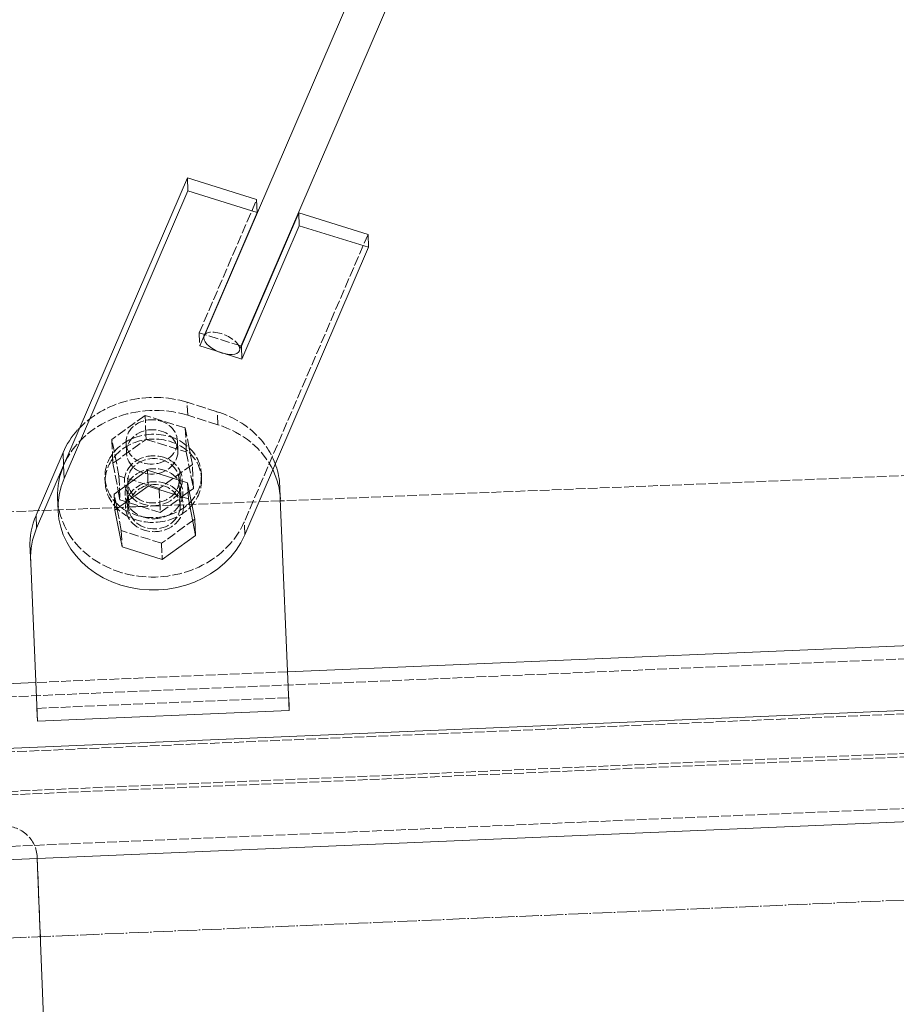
# Model space of a CAD drawing. Header units: millimetres. Extents: x -15129 to 9171, y -18789 to 5877.
# Tile 209 of 256: x -8740 to -8467, y -3047 to -2741. Entities that reach past the tile are written whole.
import ezdxf

# ---------------------------------------------------------------- set-up
doc = ezdxf.new("R2010")
doc.units = ezdxf.units.MM
doc.linetypes.add('ACAD_ISO02W100', pattern=[15, 12, -3])
doc.linetypes.add('ACAD_ISO04W100', pattern=[30, 24, -3, 0, -3])
for name, color, linetype in [('AS_Belki', 145, 'Continuous'), ('AS_Blachy', 30, 'Continuous'), ('AS_Sciany betonowe', 252, 'Continuous'), ('AS_Siatki', 72, 'Continuous'), ('AS_Sruby', 9, 'Continuous')]:
    doc.layers.add(name, color=color, linetype=linetype)

msp = doc.modelspace()

# ---------------------------------------------------------------- linework, layer by layer
at = {"layer": 'AS_Belki', "color": 145, "linetype": 'Continuous', "lineweight": 13, "ltscale": 0.25}
for p, q in [((-8486.27, -2384.3), (-8682.32, -2839.63)), ((-8671.09, -2843.14), (-8475.53, -2388.97)), ((-7909.37, -2911.87), (-8656.2, -2943.54)), ((-7808.18, -2927.73), (-8766.11, -2968.34)), ((-8734.57, -2946.86), (-8753.67, -2947.67)), ((-8764.65, -3002.88), (-7806.72, -2962.26))]:
    msp.add_line(p, q, dxfattribs=at)
at = {"layer": 'AS_Belki', "color": 84, "linetype": 'ACAD_ISO02W100', "lineweight": 13, "ltscale": 0.25}
for p, q in [((-7811.36, -2911.82), (-8764.29, -2952.23)), ((-7808.13, -2928.81), (-8766.06, -2969.43)), ((-8765.54, -2981.69), (-7807.63, -2941.07)), ((-8765.51, -2982.77), (-7807.58, -2942.15)), ((-8656.2, -2943.54), (-8734.57, -2946.86)), ((-8764.82, -2998.78), (-7806.89, -2958.17))]:
    msp.add_line(p, q, dxfattribs=at)
at = {"layer": 'AS_Belki', "color": 84, "linetype": 'ACAD_ISO02W100', "lineweight": 13, "ltscale": 0.25, "extrusion": (0.350075, 0.813033, 0.465214)}
msp.add_arc((6845.64, 2810.44, -5347.64), 6, 192.6481, 12.6481, dxfattribs=at)
at = {"layer": 'AS_Belki', "color": 145, "linetype": 'Continuous', "lineweight": 13, "ltscale": 0.25, "extrusion": (0.350075, 0.813033, 0.465214)}
msp.add_arc((6845.64, 2810.44, -5347.64), 6, 12.6481, 192.6481, dxfattribs=at)
at = {"layer": 'AS_Blachy', "color": 145, "linetype": 'Continuous', "lineweight": 13, "ltscale": 0.25}
for p, q in [((-8687.38, -2789.95), (-8725.89, -2879.38)), ((-8687.21, -2793.98), (-8687.38, -2789.95)), ((-8665.84, -2796.67), (-8687.38, -2789.95)), ((-8687.21, -2793.98), (-8725.72, -2883.41)), ((-8665.67, -2800.7), (-8687.21, -2793.98)), ((-8665.67, -2800.7), (-8665.84, -2796.67)), ((-8683.52, -2842.16), (-8665.67, -2800.7)), ((-8652.73, -2800.76), (-8670.59, -2842.23)), ((-8652.73, -2800.76), (-8652.56, -2804.79)), ((-8631.19, -2807.49), (-8652.73, -2800.76)), ((-8652.56, -2804.79), (-8670.41, -2846.26)), ((-8631.02, -2811.52), (-8652.56, -2804.79)), ((-8631.02, -2811.52), (-8631.19, -2807.49)), ((-8669.53, -2900.95), (-8631.02, -2811.52)), ((-8681.92, -2838.69), (-8682.02, -2838.66)), ((-8676.89, -2844.23), (-8683.52, -2842.16)), ((-8670.41, -2846.26), (-8676.26, -2844.43)), ((-8670.59, -2842.23), (-8670.68, -2842.2)), ((-8670.41, -2846.26), (-8670.59, -2842.23)), ((-8726.06, -2875.35), (-8734.47, -2894.87)), ((-8725.89, -2879.38), (-8726.06, -2875.35)), ((-8725.89, -2879.38), (-8734.29, -2898.9)), ((-8725.89, -2879.38), (-8725.72, -2883.41)), ((-8658.47, -2889.8), (-8658.64, -2885.77)), ((-8727.77, -2889.38), (-8727.6, -2893.41)), ((-8655.69, -2955.61), (-8658.47, -2889.8)), ((-8734.29, -2898.9), (-8734.47, -2894.87)), ((-8736.35, -2904.91), (-8734.06, -2958.94)), ((-8736.17, -2908.94), (-8736.35, -2904.91)), ((-8734.23, -2954.91), (-8734.06, -2958.94)), ((-8734.06, -2958.94), (-8655.69, -2955.61)), ((-8732.16, -3051.11), (-8734.11, -3001.58))]:
    msp.add_line(p, q, dxfattribs=at)
at = {"layer": 'AS_Blachy', "color": 84, "linetype": 'ACAD_ISO02W100', "lineweight": 13, "ltscale": 0.25}
for p, q in [((-8683.7, -2838.14), (-8665.84, -2796.67)), ((-8631.19, -2807.49), (-8669.7, -2896.92)), ((-8683.7, -2838.14), (-8683.52, -2842.16)), ((-8682.02, -2838.66), (-8683.7, -2838.14)), ((-8670.68, -2842.2), (-8681.92, -2838.69)), ((-8676.26, -2844.43), (-8676.89, -2844.23)), ((-8687.29, -2863.76), (-8687.47, -2859.73)), ((-8678.11, -2862.65), (-8687.47, -2859.73)), ((-8677.94, -2866.68), (-8678.11, -2862.65)), ((-8677.94, -2866.68), (-8687.29, -2863.76)), ((-8689.64, -2883.99), (-8689.78, -2880.81)), ((-8689.61, -2884.84), (-8689.64, -2883.99)), ((-8706.16, -2887.44), (-8705.98, -2891.47)), ((-8689.43, -2888.86), (-8689.61, -2884.84)), ((-8658.6, -2886.75), (-8658.64, -2885.77)), ((-8658.47, -2889.8), (-8658.6, -2886.75)), ((-8705.98, -2891.47), (-8705.81, -2895.49)), ((-8669.53, -2900.95), (-8669.7, -2896.92)), ((-8734.23, -2954.91), (-8655.86, -2951.58)), ((-8655.86, -2951.58), (-8655.69, -2955.61)), ((-8733.12, -3026.68), (-8734.13, -3001.15)), ((-8734.11, -3001.58), (-8734.13, -3001.15))]:
    msp.add_line(p, q, dxfattribs=at)
at = {"layer": 'AS_Blachy', "color": 84, "linetype": 'ACAD_ISO02W100', "lineweight": 13, "ltscale": 0.25, "extrusion": (0.021595, -0.503514, 0.863717)}
for centre in [(-8813.56, -2166.87, 1264.36), (-8813.56, -2170.35, 1266.4), (-8813.56, -2173.84, 1268.43)]:
    msp.add_circle(centre, 9, dxfattribs=at)
for centre, start, end in [((-8813.56, -2166.87, 1264.36), 67.3816, 139.6371), ((-8813.56, -2170.35, 1266.4), 67.3816, 157.3816), ((-8804.34, -2169.74, 1266.04), 14.1573, 67.3816), ((-8804.34, -2173.22, 1268.07), 20.3648, 67.3816), ((-8813.56, -2170.35, 1266.4), 179.8816, 337.3816)]:
    msp.add_arc(centre, 30, start, end, dxfattribs=at)
at = {"layer": 'AS_Blachy', "color": 145, "linetype": 'Continuous', "lineweight": 13, "ltscale": 0.25, "extrusion": (0.021595, -0.503514, 0.863717)}
for centre, start, end in [((-8813.56, -2166.87, 1264.36), 139.6371, 157.3816), ((-8813.56, -2170.35, 1266.4), 157.3816, 179.8816), ((-8804.34, -2173.22, 1268.07), 359.9676, 20.3648), ((-8804.34, -2169.74, 1266.04), 359.9676, 14.1573), ((-8813.56, -2173.84, 1268.43), 157.3816, 337.3816), ((-8822.8, -2183.41, 1274.01), 157.3816, 179.9676), ((-8822.8, -2186.89, 1276.04), 157.3816, 179.9676)]:
    msp.add_arc(centre, 30, start, end, dxfattribs=at)
at = {"layer": 'AS_Blachy', "color": 84, "linetype": 'ACAD_ISO02W100', "lineweight": 13, "ltscale": 0.25}
msp.add_arc((-8744.12, -3001.54), 10, 2.2576, 92.2576, dxfattribs=at)
at = {"layer": 'AS_Sciany betonowe', "color": 145, "linetype": 'ACAD_ISO02W100', "lineweight": 13, "ltscale": 0.25}
for p, q in [((-7911.55, -2860.24), (-8658.45, -2890.38)), ((-8733.84, -2893.42), (-8778.34, -2895.21))]:
    msp.add_line(p, q, dxfattribs=at)
at = {"layer": 'AS_Sciany betonowe', "color": 84, "linetype": 'ACAD_ISO02W100', "lineweight": 13, "ltscale": 0.25}
for p, q in [((-8658.45, -2890.38), (-8733.84, -2893.42)), ((-8704.99, -2892.26), (-8705.63, -2892.28)), ((-8701.78, -2892.13), (-8704.99, -2892.26)), ((-8689.64, -2891.64), (-8690.31, -2891.66)), ((-8685.81, -2891.48), (-8685.99, -2891.49))]:
    msp.add_line(p, q, dxfattribs=at)
at = {"layer": 'AS_Siatki', "color": 20, "linetype": 'ACAD_ISO04W100', "lineweight": 13, "ltscale": 0.25}
msp.add_line((-12175.6, -3171.88), (-430.46, -2673.89), dxfattribs=at)
at = {"layer": 'AS_Sruby', "color": 84, "linetype": 'ACAD_ISO02W100', "lineweight": 13, "ltscale": 0.25}
for p, q in [((-8700.56, -2863.79), (-8710.88, -2871.25)), ((-8700.3, -2869.89), (-8700.56, -2863.79)), ((-8688.04, -2867.7), (-8700.56, -2863.79)), ((-8688.04, -2867.7), (-8687.81, -2873.02)), ((-8686.81, -2873.98), (-8688.04, -2867.7)), ((-8710.88, -2871.25), (-8710.68, -2875.81)), ((-8708.67, -2882.62), (-8710.88, -2871.25)), ((-8710.56, -2878.7), (-8700.24, -2871.24)), ((-8700.24, -2871.24), (-8700.3, -2869.89)), ((-8700.24, -2871.24), (-8687.72, -2875.15)), ((-8690.36, -2874.83), (-8690.49, -2871.71)), ((-8706.48, -2872.37), (-8706.35, -2875.49)), ((-8687.81, -2873.02), (-8687.72, -2875.15)), ((-8687.72, -2875.15), (-8685.51, -2886.52)), ((-8685.83, -2879.07), (-8686.81, -2873.98)), ((-8710.68, -2875.81), (-8710.56, -2878.7)), ((-8710.56, -2878.7), (-8708.88, -2887.35)), ((-8685.83, -2879.07), (-8696.14, -2886.53)), ((-8685.51, -2886.52), (-8685.83, -2879.07)), ((-8713.02, -2883.23), (-8712.96, -2884.74)), ((-8708.67, -2882.62), (-8708.35, -2890.07)), ((-8696.14, -2886.53), (-8708.67, -2882.62)), ((-8705.96, -2884.45), (-8705.93, -2885.22)), ((-8689.97, -2883.88), (-8689.97, -2883.79)), ((-8689.94, -2884.57), (-8689.97, -2883.88)), ((-8682.98, -2883.51), (-8683.05, -2882)), ((-8708.88, -2887.35), (-8708.35, -2890.07)), ((-8705.93, -2885.22), (-8705.93, -2885.24)), ((-8705.93, -2885.24), (-8705.75, -2889.27)), ((-8696.14, -2886.53), (-8695.83, -2893.98)), ((-8689.77, -2888.6), (-8689.94, -2884.57)), ((-8689.42, -2889.35), (-8686.78, -2887.44)), ((-8686.78, -2887.44), (-8685.51, -2886.52)), ((-8707.94, -2899.64), (-8710.15, -2888.27)), ((-8708.35, -2890.07), (-8706.01, -2890.8)), ((-8705.75, -2889.27), (-8705.62, -2892.51)), ((-8695.83, -2893.98), (-8689.73, -2889.57)), ((-8689.63, -2891.85), (-8689.77, -2888.6)), ((-8689.73, -2889.57), (-8689.42, -2889.35)), ((-8706.01, -2890.81), (-8706, -2890.81)), ((-8706, -2890.81), (-8705.68, -2890.91)), ((-8705.68, -2890.91), (-8695.83, -2893.98)), ((-8685.1, -2896.09), (-8695.42, -2903.55)), ((-8707.94, -2899.64), (-8707.72, -2904.68)), ((-8695.42, -2903.55), (-8707.94, -2899.64)), ((-8695.42, -2903.55), (-8695.2, -2908.59))]:
    msp.add_line(p, q, dxfattribs=at)
at = {"layer": 'AS_Sruby', "color": 145, "linetype": 'Continuous', "lineweight": 13, "ltscale": 0.25}
for p, q in [((-8699.83, -2880.81), (-8710.15, -2888.27)), ((-8699.61, -2885.84), (-8699.83, -2880.81)), ((-8687.31, -2884.72), (-8699.83, -2880.81)), ((-8709.93, -2893.3), (-8699.61, -2885.84)), ((-8699.61, -2885.84), (-8687.09, -2889.75)), ((-8687.31, -2884.72), (-8687.09, -2889.75)), ((-8685.1, -2896.09), (-8687.31, -2884.72)), ((-8710.15, -2888.27), (-8709.93, -2893.3)), ((-8687.09, -2889.75), (-8684.88, -2901.12)), ((-8709.93, -2893.3), (-8707.72, -2904.68)), ((-8684.88, -2901.12), (-8685.1, -2896.09)), ((-8695.2, -2908.59), (-8684.88, -2901.12)), ((-8707.72, -2904.68), (-8695.2, -2908.59))]:
    msp.add_line(p, q, dxfattribs=at)
at = {"layer": 'AS_Sruby', "color": 84, "linetype": 'ACAD_ISO02W100', "lineweight": 13, "ltscale": 0.25, "extrusion": (0.021595, -0.503514, 0.863717)}
for centre, radius in [((-8813.56, -2156.42, 1258.27), 8), ((-8813.56, -2159.12, 1259.84), 8), ((-8813.56, -2165.57, 1263.6), 15), ((-8813.56, -2166.87, 1264.36), 15), ((-8813.56, -2166.87, 1264.36), 8), ((-8813.56, -2173.84, 1268.43), 8)]:
    msp.add_circle(centre, radius, dxfattribs=at)

doc.saveas('drawing.dxf')
